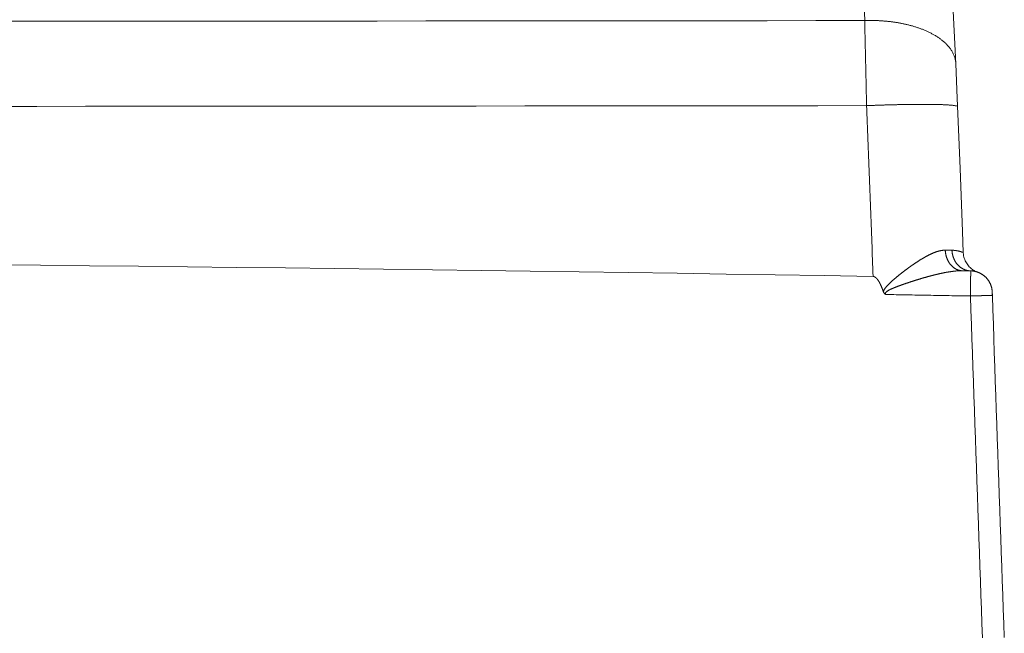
# Model space of a CAD drawing. Header units: inches. Extents: x 57112 to 98566, y -51777 to -16564.
# Tile 20 of 138: x 71705 to 71718, y -21185 to -21177. Entities that reach past the tile are written whole.
import ezdxf

# ---------------------------------------------------------------- set-up
doc = ezdxf.new("R2010")
doc.units = ezdxf.units.IN
doc.header["$MEASUREMENT"] = 0
doc.layers.get('0').update_dxf_attribs({"color": 251, "lineweight": 0})

# ---------------------------------------------------------------- blocks, each defined once
blk = doc.blocks.new('A$C6761DF6A')
for p, q in [((2441.964, 776.639), (2441.861, 779.032)), ((2444.408, 762.87), (2444.398, 763.122))]:
    blk.add_line(p, q)
for points in [[(2435.507, 782.044), (2435.46, 783.092)], [(2441.861, 779.032), (2441.14, 793.311), (2440.271, 807.259), (2439.244, 820.809), (2438.045, 833.963), (2436.661, 846.723), (2435.083, 859.092), (2433.308, 871.013)], [(2435.507, 782.044), (2432.108, 782.04), (2428.708, 782.036), (2425.308, 782.033), (2421.909, 782.03), (2418.509, 782.026), (2415.109, 782.023), (2411.71, 782.02), (2408.31, 782.017), (2404.91, 782.014), (2401.511, 782.011), (2398.111, 782.009), (2394.711, 782.006), (2391.312, 782.003), (2387.912, 782.001), (2384.512, 781.999), (2381.113, 781.996), (2377.713, 781.994), (2374.313, 781.992)], [(2441.861, 779.032), (2441.857, 779.088), (2441.852, 779.144), (2441.845, 779.2), (2441.836, 779.255), (2441.825, 779.31), (2441.813, 779.365), (2441.799, 779.419), (2441.783, 779.473), (2441.765, 779.526), (2441.746, 779.579), (2441.725, 779.631), (2441.703, 779.683), (2441.68, 779.734), (2441.655, 779.784), (2441.629, 779.834), (2441.601, 779.883), (2441.572, 779.931), (2441.542, 779.978), (2441.511, 780.025), (2441.479, 780.071), (2441.446, 780.116), (2441.411, 780.161), (2441.376, 780.204), (2441.34, 780.247), (2441.303, 780.289), (2441.265, 780.331), (2441.227, 780.372), (2441.188, 780.412), (2441.148, 780.451), (2441.107, 780.49), (2441.066, 780.528), (2441.024, 780.565), (2440.981, 780.602), (2440.938, 780.638), (2440.894, 780.673), (2440.85, 780.707), (2440.806, 780.741), (2440.761, 780.775), (2440.715, 780.807), (2440.669, 780.84), (2440.623, 780.871), (2440.576, 780.902), (2440.529, 780.933), (2440.481, 780.962), (2440.434, 780.992), (2440.385, 781.02), (2440.337, 781.048), (2440.288, 781.076), (2440.239, 781.103), (2440.19, 781.13), (2440.14, 781.156), (2440.09, 781.182), (2440.04, 781.207), (2439.99, 781.231), (2439.939, 781.256), (2439.888, 781.279), (2439.837, 781.302), (2439.786, 781.325), (2439.735, 781.348), (2439.683, 781.37), (2439.631, 781.391), (2439.579, 781.412), (2439.527, 781.433), (2439.475, 781.453), (2439.422, 781.473), (2439.37, 781.492), (2439.317, 781.511), (2439.264, 781.53), (2439.211, 781.548), (2439.158, 781.566), (2439.105, 781.583), (2439.051, 781.6), (2438.998, 781.617), (2438.944, 781.633), (2438.89, 781.649), (2438.836, 781.665), (2438.782, 781.68), (2438.728, 781.695), (2438.674, 781.709), (2438.62, 781.724), (2438.566, 781.738), (2438.511, 781.751), (2438.457, 781.764), (2438.402, 781.777), (2438.348, 781.79), (2438.293, 781.802), (2438.238, 781.814), (2438.183, 781.825), (2438.128, 781.837), (2438.073, 781.848), (2438.018, 781.858), (2437.963, 781.868), (2437.908, 781.879), (2437.853, 781.888), (2437.797, 781.898), (2437.742, 781.907), (2437.687, 781.916), (2437.631, 781.924), (2437.576, 781.932), (2437.52, 781.94), (2437.465, 781.948), (2437.409, 781.955), (2437.354, 781.962), (2437.298, 781.969), (2437.242, 781.976), (2437.187, 781.982), (2437.131, 781.988), (2437.075, 781.993), (2437.019, 781.999), (2436.963, 782.004), (2436.908, 782.009), (2436.852, 782.013), (2436.796, 782.018), (2436.74, 782.022), (2436.684, 782.025), (2436.628, 782.029), (2436.572, 782.032), (2436.516, 782.035), (2436.46, 782.038), (2436.404, 782.04), (2436.348, 782.042), (2436.292, 782.044), (2436.236, 782.046), (2436.18, 782.047), (2436.124, 782.048), (2436.068, 782.049), (2436.012, 782.05), (2435.956, 782.05), (2435.9, 782.05), (2435.844, 782.05), (2435.787, 782.05), (2435.731, 782.049), (2435.675, 782.048), (2435.619, 782.047), (2435.563, 782.045), (2435.507, 782.044)], [(2435.639, 776.113), (2435.637, 776.205), (2435.635, 776.298), (2435.633, 776.391), (2435.631, 776.483), (2435.629, 776.576), (2435.627, 776.669), (2435.625, 776.761), (2435.623, 776.854), (2435.621, 776.947), (2435.619, 777.039), (2435.617, 777.132), (2435.615, 777.225), (2435.613, 777.317), (2435.611, 777.41), (2435.609, 777.503), (2435.607, 777.595), (2435.605, 777.688), (2435.603, 777.781), (2435.601, 777.873), (2435.599, 777.966), (2435.597, 778.059), (2435.595, 778.151), (2435.593, 778.244), (2435.591, 778.337), (2435.589, 778.429), (2435.587, 778.522), (2435.585, 778.615), (2435.583, 778.707), (2435.581, 778.8), (2435.579, 778.893), (2435.577, 778.985), (2435.574, 779.078), (2435.572, 779.171), (2435.57, 779.264), (2435.568, 779.356), (2435.566, 779.449), (2435.564, 779.542), (2435.562, 779.634), (2435.56, 779.727), (2435.558, 779.82), (2435.556, 779.912), (2435.554, 780.005), (2435.552, 780.098), (2435.55, 780.19), (2435.548, 780.283), (2435.546, 780.376), (2435.543, 780.468), (2435.541, 780.561), (2435.539, 780.654), (2435.537, 780.746), (2435.535, 780.839), (2435.533, 780.932), (2435.531, 781.024), (2435.529, 781.117), (2435.527, 781.21), (2435.524, 781.302), (2435.522, 781.395), (2435.52, 781.488), (2435.518, 781.58), (2435.516, 781.673), (2435.514, 781.766), (2435.512, 781.858), (2435.509, 781.951), (2435.507, 782.044)], [(2442.381, 765.877), (2442.328, 767.334), (2442.162, 771.73), (2441.964, 776.639)], [(2435.639, 776.113), (2432.236, 776.109), (2428.833, 776.105), (2425.43, 776.102), (2422.027, 776.099), (2418.624, 776.095), (2415.221, 776.092), (2411.818, 776.089), (2408.415, 776.086), (2405.012, 776.083), (2401.609, 776.081), (2398.206, 776.078), (2394.803, 776.075), (2391.4, 776.073), (2387.997, 776.07), (2384.594, 776.068), (2381.191, 776.066), (2377.788, 776.064), (2374.385, 776.062)], [(2441.989, 776.041), (2441.955, 776.074), (2441.909, 776.091), (2441.865, 776.101), (2441.82, 776.109), (2441.774, 776.117), (2441.728, 776.124), (2441.68, 776.13), (2441.633, 776.136), (2441.587, 776.141), (2441.54, 776.145), (2441.494, 776.149), (2441.447, 776.153), (2441.401, 776.156), (2441.354, 776.159), (2441.307, 776.162), (2441.26, 776.165), (2441.213, 776.168), (2441.167, 776.171), (2441.12, 776.173), (2441.073, 776.175), (2441.026, 776.177), (2440.979, 776.179), (2440.932, 776.181), (2440.886, 776.183), (2440.839, 776.184), (2440.792, 776.186), (2440.745, 776.187), (2440.698, 776.189), (2440.651, 776.19), (2440.605, 776.191), (2440.558, 776.192), (2440.511, 776.193), (2440.464, 776.194), (2440.417, 776.195), (2440.37, 776.196), (2440.324, 776.197), (2440.277, 776.197), (2440.23, 776.198), (2440.183, 776.199), (2440.136, 776.199), (2440.089, 776.2), (2440.042, 776.2), (2439.995, 776.201), (2439.949, 776.201), (2439.902, 776.201), (2439.855, 776.202), (2439.808, 776.202), (2439.761, 776.202), (2439.714, 776.202), (2439.667, 776.202), (2439.621, 776.202), (2439.574, 776.202), (2439.527, 776.202), (2439.48, 776.202), (2439.433, 776.202), (2439.386, 776.202), (2439.339, 776.202), (2439.293, 776.202), (2439.246, 776.202), (2439.199, 776.201), (2439.152, 776.201), (2439.105, 776.201), (2439.058, 776.201), (2439.011, 776.2), (2438.965, 776.2), (2438.918, 776.199), (2438.871, 776.199), (2438.824, 776.198), (2438.777, 776.198), (2438.73, 776.197), (2438.683, 776.197), (2438.637, 776.196), (2438.59, 776.196), (2438.543, 776.195), (2438.496, 776.194), (2438.449, 776.194), (2438.402, 776.193), (2438.355, 776.192), (2438.308, 776.191), (2438.262, 776.191), (2438.215, 776.19), (2438.168, 776.189), (2438.121, 776.188), (2438.074, 776.187), (2438.027, 776.186), (2437.981, 776.185), (2437.934, 776.184), (2437.887, 776.183), (2437.84, 776.182), (2437.793, 776.181), (2437.746, 776.18), (2437.699, 776.179), (2437.653, 776.178), (2437.606, 776.177), (2437.559, 776.176), (2437.512, 776.175), (2437.465, 776.173), (2437.418, 776.172), (2437.371, 776.171), (2437.325, 776.17), (2437.278, 776.169), (2437.231, 776.167), (2437.184, 776.166), (2437.137, 776.165), (2437.09, 776.163), (2437.044, 776.162), (2436.997, 776.161), (2436.95, 776.159), (2436.903, 776.158), (2436.856, 776.156), (2436.809, 776.155), (2436.763, 776.153), (2436.716, 776.152), (2436.669, 776.15), (2436.622, 776.149), (2436.575, 776.147), (2436.528, 776.146), (2436.481, 776.144), (2436.435, 776.143), (2436.388, 776.141), (2436.341, 776.139), (2436.294, 776.138), (2436.247, 776.136), (2436.2, 776.134), (2436.154, 776.133), (2436.107, 776.131), (2436.06, 776.129), (2436.013, 776.127), (2435.966, 776.126), (2435.919, 776.124), (2435.873, 776.122), (2435.826, 776.12), (2435.779, 776.118), (2435.732, 776.116), (2435.685, 776.114), (2435.639, 776.113)], [(2435.639, 776.113), (2435.651, 775.815), (2435.663, 775.517), (2435.675, 775.22), (2435.687, 774.922), (2435.699, 774.624), (2435.711, 774.326), (2435.723, 774.029), (2435.735, 773.731), (2435.747, 773.433), (2435.759, 773.136), (2435.771, 772.838), (2435.782, 772.54), (2435.794, 772.242), (2435.806, 771.945), (2435.817, 771.647), (2435.829, 771.349), (2435.84, 771.052), (2435.852, 770.754), (2435.863, 770.456), (2435.875, 770.158), (2435.886, 769.861), (2435.897, 769.563), (2435.909, 769.265), (2435.92, 768.968), (2435.931, 768.67), (2435.942, 768.372), (2435.953, 768.074), (2435.964, 767.777), (2435.975, 767.479), (2435.986, 767.181), (2435.997, 766.883), (2436.008, 766.586), (2436.018, 766.288), (2436.029, 765.99), (2436.04, 765.692), (2436.051, 765.395), (2436.061, 765.097), (2436.072, 764.799), (2436.082, 764.501), (2436.093, 764.204)], [(2436.811, 763.145), (2436.817, 763.166), (2436.825, 763.187), (2436.833, 763.208), (2436.842, 763.228), (2436.852, 763.248), (2436.862, 763.268), (2436.873, 763.287), (2436.884, 763.306), (2436.895, 763.325), (2436.907, 763.344), (2436.92, 763.362), (2436.933, 763.38), (2436.946, 763.398), (2436.959, 763.416), (2436.972, 763.433), (2436.986, 763.451), (2437, 763.468), (2437.014, 763.485), (2437.029, 763.502), (2437.043, 763.519), (2437.058, 763.535), (2437.073, 763.552), (2437.088, 763.568), (2437.103, 763.584), (2437.118, 763.6), (2437.133, 763.616), (2437.149, 763.632), (2437.164, 763.648), (2437.18, 763.664), (2437.195, 763.68), (2437.211, 763.695), (2437.227, 763.711), (2437.243, 763.726), (2437.259, 763.742), (2437.275, 763.757), (2437.291, 763.772), (2437.307, 763.787), (2437.323, 763.803), (2437.339, 763.818), (2437.356, 763.833), (2437.372, 763.848), (2437.388, 763.863), (2437.405, 763.878), (2437.421, 763.892), (2437.438, 763.907), (2437.454, 763.922), (2437.471, 763.937), (2437.488, 763.951), (2437.504, 763.966), (2437.521, 763.981), (2437.538, 763.995), (2437.554, 764.01), (2437.571, 764.024), (2437.588, 764.039), (2437.605, 764.053), (2437.622, 764.067), (2437.639, 764.082), (2437.655, 764.096), (2437.672, 764.11), (2437.689, 764.125), (2437.706, 764.139), (2437.723, 764.153), (2437.74, 764.167), (2437.758, 764.181), (2437.775, 764.195), (2437.792, 764.21), (2437.809, 764.224), (2437.826, 764.238), (2437.843, 764.252), (2437.86, 764.266), (2437.878, 764.28), (2437.895, 764.293), (2437.912, 764.307), (2437.929, 764.321), (2437.947, 764.335), (2437.964, 764.349), (2437.981, 764.363), (2437.999, 764.377), (2438.016, 764.39), (2438.033, 764.404), (2438.051, 764.418), (2438.068, 764.432), (2438.086, 764.445), (2438.103, 764.459), (2438.121, 764.472), (2438.138, 764.486), (2438.156, 764.5), (2438.173, 764.513), (2438.191, 764.527), (2438.208, 764.54), (2438.226, 764.554), (2438.244, 764.567), (2438.261, 764.581), (2438.279, 764.594), (2438.296, 764.608), (2438.314, 764.621), (2438.332, 764.634), (2438.349, 764.648), (2438.367, 764.661), (2438.385, 764.674), (2438.403, 764.687), (2438.42, 764.701), (2438.438, 764.714), (2438.456, 764.727), (2438.474, 764.74), (2438.492, 764.753), (2438.51, 764.767), (2438.527, 764.78), (2438.545, 764.793), (2438.563, 764.806), (2438.581, 764.819), (2438.599, 764.832), (2438.617, 764.845), (2438.635, 764.858), (2438.653, 764.871), (2438.671, 764.884), (2438.689, 764.897), (2438.707, 764.909), (2438.725, 764.922), (2438.743, 764.935), (2438.761, 764.948), (2438.78, 764.961), (2438.798, 764.973), (2438.816, 764.986), (2438.834, 764.999), (2438.852, 765.011), (2438.87, 765.024), (2438.889, 765.037), (2438.907, 765.049), (2438.925, 765.062), (2438.944, 765.074), (2438.962, 765.087), (2438.98, 765.099), (2438.999, 765.112), (2439.017, 765.124), (2439.035, 765.136), (2439.054, 765.149), (2439.072, 765.161), (2439.091, 765.173), (2439.109, 765.185), (2439.128, 765.198), (2439.146, 765.21), (2439.165, 765.222), (2439.183, 765.234), (2439.202, 765.246), (2439.221, 765.258), (2439.239, 765.27), (2439.258, 765.282), (2439.277, 765.294), (2439.295, 765.306), (2439.314, 765.318), (2439.333, 765.33), (2439.352, 765.341), (2439.37, 765.353), (2439.389, 765.365), (2439.408, 765.376), (2439.427, 765.388), (2439.446, 765.399), (2439.465, 765.411), (2439.484, 765.422), (2439.503, 765.434), (2439.522, 765.445), (2439.541, 765.457), (2439.56, 765.468), (2439.579, 765.479), (2439.598, 765.49), (2439.617, 765.501), (2439.637, 765.513), (2439.656, 765.524), (2439.675, 765.535), (2439.694, 765.545), (2439.714, 765.556), (2439.733, 765.567), (2439.752, 765.578), (2439.772, 765.589), (2439.791, 765.599), (2439.811, 765.61), (2439.83, 765.62), (2439.85, 765.631), (2439.869, 765.641), (2439.889, 765.651), (2439.909, 765.662), (2439.928, 765.672), (2439.948, 765.682), (2439.968, 765.692), (2439.988, 765.702), (2440.008, 765.712), (2440.027, 765.722), (2440.047, 765.731), (2440.067, 765.741), (2440.087, 765.751), (2440.107, 765.76), (2440.127, 765.769), (2440.148, 765.779), (2440.168, 765.788), (2440.188, 765.797), (2440.208, 765.806), (2440.229, 765.815), (2440.249, 765.824), (2440.269, 765.832), (2440.29, 765.841), (2440.31, 765.849), (2440.331, 765.858), (2440.351, 765.866), (2440.372, 765.874), (2440.393, 765.882), (2440.413, 765.89), (2440.434, 765.898), (2440.455, 765.905), (2440.476, 765.913), (2440.497, 765.92), (2440.518, 765.927), (2440.539, 765.934), (2440.56, 765.941), (2440.581, 765.947), (2440.602, 765.954), (2440.624, 765.96), (2440.645, 765.966), (2440.666, 765.972), (2440.688, 765.978), (2440.709, 765.983), (2440.731, 765.989), (2440.752, 765.994), (2440.774, 765.999), (2440.796, 766.003), (2440.818, 766.008), (2440.839, 766.012), (2440.861, 766.016), (2440.883, 766.019), (2440.905, 766.022), (2440.927, 766.026), (2440.949, 766.028), (2440.971, 766.031), (2440.993, 766.033), (2441.015, 766.034), (2441.038, 766.036), (2441.06, 766.037), (2441.082, 766.038), (2441.104, 766.038), (2441.126, 766.038)], [(2441.126, 766.038), (2441.138, 766.038), (2441.149, 766.037), (2441.161, 766.037), (2441.173, 766.037), (2441.184, 766.037), (2441.196, 766.037), (2441.207, 766.037), (2441.219, 766.036), (2441.231, 766.036), (2441.242, 766.036), (2441.254, 766.036), (2441.265, 766.036), (2441.277, 766.036), (2441.289, 766.036), (2441.3, 766.035), (2441.312, 766.035), (2441.324, 766.035), (2441.335, 766.035), (2441.347, 766.035), (2441.358, 766.035), (2441.37, 766.034), (2441.382, 766.034), (2441.393, 766.034), (2441.405, 766.034), (2441.416, 766.034), (2441.428, 766.034), (2441.44, 766.034), (2441.451, 766.034), (2441.463, 766.033), (2441.474, 766.033), (2441.486, 766.033), (2441.498, 766.033), (2441.509, 766.033), (2441.521, 766.033), (2441.532, 766.033), (2441.544, 766.033), (2441.556, 766.032), (2441.567, 766.032), (2441.579, 766.032), (2441.59, 766.032)], [(2442.323, 764.603), (2442.302, 764.604), (2442.28, 764.605), (2442.259, 764.606), (2442.238, 764.608), (2442.216, 764.611), (2442.195, 764.614), (2442.174, 764.617), (2442.153, 764.621), (2442.132, 764.625), (2442.111, 764.63), (2442.09, 764.635), (2442.07, 764.641), (2442.049, 764.647), (2442.029, 764.653), (2442.008, 764.66), (2441.988, 764.668), (2441.968, 764.675), (2441.949, 764.683), (2441.929, 764.692), (2441.909, 764.701), (2441.89, 764.71), (2441.871, 764.72), (2441.852, 764.73), (2441.833, 764.74), (2441.815, 764.751), (2441.797, 764.762), (2441.779, 764.774), (2441.761, 764.785), (2441.743, 764.797), (2441.726, 764.81), (2441.708, 764.823), (2441.692, 764.836), (2441.675, 764.849), (2441.658, 764.863), (2441.642, 764.877), (2441.626, 764.891), (2441.61, 764.905), (2441.595, 764.92), (2441.579, 764.935), (2441.564, 764.95), (2441.55, 764.966), (2441.535, 764.981), (2441.521, 764.997), (2441.507, 765.014), (2441.493, 765.03), (2441.479, 765.047), (2441.466, 765.063), (2441.453, 765.08), (2441.44, 765.097), (2441.428, 765.115), (2441.416, 765.132), (2441.404, 765.15), (2441.392, 765.168), (2441.381, 765.186), (2441.369, 765.204), (2441.358, 765.223), (2441.348, 765.241), (2441.337, 765.26), (2441.327, 765.279), (2441.317, 765.298), (2441.307, 765.317), (2441.298, 765.336), (2441.289, 765.355), (2441.28, 765.375), (2441.271, 765.394), (2441.263, 765.414), (2441.255, 765.434), (2441.247, 765.454), (2441.239, 765.474), (2441.232, 765.494), (2441.225, 765.514), (2441.218, 765.534), (2441.211, 765.555), (2441.205, 765.575), (2441.199, 765.595), (2441.193, 765.616), (2441.187, 765.637), (2441.182, 765.657), (2441.176, 765.678), (2441.172, 765.699), (2441.167, 765.72), (2441.162, 765.741), (2441.158, 765.762), (2441.154, 765.783), (2441.151, 765.804), (2441.147, 765.825), (2441.144, 765.846), (2441.141, 765.867), (2441.138, 765.889), (2441.136, 765.91), (2441.134, 765.931), (2441.132, 765.952), (2441.13, 765.974), (2441.128, 765.995), (2441.127, 766.016), (2441.126, 766.038)], [(2441.59, 766.032), (2441.603, 766.032), (2441.616, 766.032), (2441.628, 766.031), (2441.641, 766.031), (2441.654, 766.031), (2441.666, 766.03), (2441.679, 766.029), (2441.692, 766.029), (2441.704, 766.028), (2441.717, 766.027), (2441.729, 766.026), (2441.742, 766.025), (2441.755, 766.024), (2441.767, 766.023), (2441.78, 766.022), (2441.793, 766.02), (2441.805, 766.019), (2441.818, 766.017), (2441.83, 766.016), (2441.843, 766.014), (2441.856, 766.012), (2441.868, 766.011), (2441.881, 766.009), (2441.893, 766.007), (2441.906, 766.005), (2441.919, 766.002), (2441.931, 766), (2441.944, 765.998), (2441.956, 765.996), (2441.968, 765.993), (2441.981, 765.991), (2441.993, 765.988), (2442.005, 765.986), (2442.018, 765.983), (2442.03, 765.981), (2442.042, 765.978), (2442.054, 765.975), (2442.066, 765.973), (2442.078, 765.97), (2442.09, 765.967), (2442.102, 765.964), (2442.114, 765.961), (2442.126, 765.957), (2442.139, 765.954), (2442.151, 765.95), (2442.163, 765.947), (2442.176, 765.943), (2442.189, 765.939), (2442.202, 765.934), (2442.215, 765.93), (2442.228, 765.926), (2442.24, 765.921), (2442.253, 765.917), (2442.265, 765.913), (2442.276, 765.909), (2442.287, 765.906), (2442.298, 765.903), (2442.307, 765.901), (2442.317, 765.898), (2442.327, 765.895), (2442.339, 765.891), (2442.354, 765.885), (2442.372, 765.877), (2442.382, 765.877)], [(2442.898, 764.593), (2442.875, 764.593), (2442.853, 764.594), (2442.831, 764.596), (2442.809, 764.598), (2442.786, 764.6), (2442.764, 764.603), (2442.742, 764.606), (2442.72, 764.609), (2442.698, 764.613), (2442.676, 764.618), (2442.655, 764.623), (2442.633, 764.628), (2442.611, 764.634), (2442.59, 764.64), (2442.569, 764.646), (2442.547, 764.653), (2442.526, 764.66), (2442.505, 764.668), (2442.484, 764.676), (2442.464, 764.684), (2442.443, 764.693), (2442.423, 764.702), (2442.403, 764.711), (2442.383, 764.721), (2442.363, 764.731), (2442.343, 764.742), (2442.324, 764.753), (2442.304, 764.764), (2442.285, 764.775), (2442.267, 764.787), (2442.248, 764.799), (2442.229, 764.812), (2442.211, 764.825), (2442.193, 764.838), (2442.175, 764.851), (2442.158, 764.865), (2442.14, 764.879), (2442.123, 764.893), (2442.107, 764.908), (2442.09, 764.923), (2442.074, 764.938), (2442.057, 764.953), (2442.042, 764.969), (2442.026, 764.985), (2442.011, 765.001), (2441.995, 765.017), (2441.981, 765.034), (2441.966, 765.051), (2441.952, 765.068), (2441.938, 765.085), (2441.924, 765.103), (2441.91, 765.12), (2441.897, 765.138), (2441.884, 765.156), (2441.871, 765.175), (2441.859, 765.193), (2441.846, 765.212), (2441.835, 765.231), (2441.823, 765.25), (2441.812, 765.269), (2441.8, 765.288), (2441.79, 765.308), (2441.779, 765.327), (2441.769, 765.347), (2441.759, 765.367), (2441.749, 765.387), (2441.74, 765.407), (2441.731, 765.428), (2441.722, 765.448), (2441.713, 765.469), (2441.705, 765.489), (2441.697, 765.51), (2441.689, 765.531), (2441.682, 765.552), (2441.675, 765.573), (2441.668, 765.594), (2441.661, 765.616), (2441.655, 765.637), (2441.649, 765.659), (2441.643, 765.68), (2441.638, 765.702), (2441.633, 765.723), (2441.628, 765.745), (2441.623, 765.767), (2441.619, 765.789), (2441.615, 765.811), (2441.611, 765.833), (2441.608, 765.855), (2441.605, 765.877), (2441.602, 765.899), (2441.599, 765.921), (2441.597, 765.943), (2441.595, 765.965), (2441.593, 765.988), (2441.592, 766.01), (2441.59, 766.032)], [(2443.298, 764.533), (2443.273, 764.544), (2443.237, 764.561), (2443.19, 764.585), (2443.137, 764.614), (2443.082, 764.648), (2443.024, 764.687), (2442.966, 764.73), (2442.908, 764.778), (2442.851, 764.829), (2442.796, 764.885), (2442.743, 764.944), (2442.692, 765.008), (2442.644, 765.075), (2442.598, 765.146), (2442.556, 765.222), (2442.517, 765.301), (2442.482, 765.384), (2442.452, 765.47), (2442.426, 765.56), (2442.406, 765.654), (2442.391, 765.751), (2442.383, 765.85), (2442.381, 765.877)], [(2374.638, 765.015), (2378.052, 764.983), (2381.466, 764.948), (2384.881, 764.913), (2388.295, 764.876), (2391.709, 764.837), (2395.123, 764.797), (2398.538, 764.756), (2401.952, 764.713), (2405.366, 764.668), (2408.78, 764.623), (2412.194, 764.575), (2415.609, 764.527), (2419.023, 764.476), (2422.437, 764.425), (2425.851, 764.372), (2429.265, 764.317), (2432.679, 764.261), (2436.093, 764.204)], [(2436.811, 763.145), (2436.807, 763.155), (2436.803, 763.166), (2436.799, 763.176), (2436.796, 763.187), (2436.792, 763.197), (2436.788, 763.208), (2436.784, 763.218), (2436.78, 763.228), (2436.776, 763.239), (2436.773, 763.249), (2436.769, 763.26), (2436.765, 763.27), (2436.761, 763.28), (2436.757, 763.291), (2436.753, 763.301), (2436.749, 763.311), (2436.745, 763.322), (2436.741, 763.332), (2436.737, 763.342), (2436.733, 763.353), (2436.729, 763.363), (2436.725, 763.373), (2436.72, 763.384), (2436.716, 763.394), (2436.712, 763.404), (2436.708, 763.414), (2436.704, 763.425), (2436.7, 763.435), (2436.695, 763.445), (2436.691, 763.455), (2436.687, 763.466), (2436.682, 763.476), (2436.678, 763.486), (2436.674, 763.496), (2436.669, 763.506), (2436.665, 763.517), (2436.66, 763.527), (2436.656, 763.537), (2436.652, 763.547), (2436.647, 763.557), (2436.642, 763.567), (2436.638, 763.577), (2436.633, 763.588), (2436.629, 763.598), (2436.624, 763.608), (2436.619, 763.618), (2436.615, 763.628), (2436.61, 763.638), (2436.605, 763.648), (2436.6, 763.658), (2436.595, 763.668), (2436.59, 763.678), (2436.585, 763.688), (2436.581, 763.698), (2436.576, 763.707), (2436.57, 763.717), (2436.565, 763.727), (2436.56, 763.737), (2436.555, 763.747), (2436.55, 763.757), (2436.545, 763.766), (2436.539, 763.776), (2436.534, 763.786), (2436.529, 763.796), (2436.523, 763.805), (2436.518, 763.815), (2436.512, 763.825), (2436.507, 763.834), (2436.501, 763.844), (2436.496, 763.853), (2436.49, 763.863), (2436.484, 763.872), (2436.478, 763.882), (2436.472, 763.891), (2436.466, 763.9), (2436.46, 763.91), (2436.454, 763.919), (2436.448, 763.928), (2436.442, 763.938), (2436.436, 763.947), (2436.429, 763.956), (2436.423, 763.965), (2436.416, 763.974), (2436.41, 763.983), (2436.403, 763.992), (2436.397, 764), (2436.39, 764.009), (2436.383, 764.018), (2436.376, 764.026), (2436.369, 764.035), (2436.361, 764.043), (2436.354, 764.052), (2436.347, 764.06), (2436.339, 764.068), (2436.331, 764.076), (2436.324, 764.084), (2436.316, 764.092), (2436.308, 764.099), (2436.3, 764.107), (2436.291, 764.114), (2436.283, 764.122), (2436.274, 764.129), (2436.265, 764.135), (2436.257, 764.142), (2436.248, 764.148), (2436.238, 764.155), (2436.229, 764.161), (2436.219, 764.166), (2436.21, 764.171), (2436.2, 764.177), (2436.19, 764.181), (2436.179, 764.185), (2436.169, 764.189), (2436.158, 764.193), (2436.148, 764.196), (2436.137, 764.198), (2436.126, 764.201), (2436.115, 764.202), (2436.104, 764.203), (2436.093, 764.204)], [(2436.974, 762.947), (2436.964, 762.965), (2436.955, 762.983), (2436.951, 763.004), (2436.95, 763.024), (2436.953, 763.044), (2436.961, 763.064), (2436.971, 763.082), (2436.983, 763.099), (2436.996, 763.114), (2437.011, 763.129), (2437.026, 763.142), (2437.042, 763.155), (2437.058, 763.168), (2437.075, 763.18), (2437.092, 763.191), (2437.11, 763.202), (2437.127, 763.213), (2437.145, 763.223), (2437.163, 763.233), (2437.181, 763.243), (2437.199, 763.253), (2437.217, 763.263), (2437.236, 763.272), (2437.254, 763.281), (2437.272, 763.29), (2437.291, 763.299), (2437.31, 763.308), (2437.328, 763.317), (2437.347, 763.325), (2437.366, 763.334), (2437.384, 763.342), (2437.403, 763.35), (2437.422, 763.359), (2437.441, 763.367), (2437.46, 763.375), (2437.479, 763.383), (2437.498, 763.391), (2437.517, 763.399), (2437.536, 763.407), (2437.555, 763.414), (2437.574, 763.422), (2437.593, 763.43), (2437.612, 763.438), (2437.631, 763.445), (2437.65, 763.453), (2437.669, 763.46), (2437.689, 763.468), (2437.708, 763.475), (2437.727, 763.483), (2437.746, 763.49), (2437.765, 763.497), (2437.785, 763.505), (2437.804, 763.512), (2437.823, 763.519), (2437.842, 763.526), (2437.862, 763.534), (2437.881, 763.541), (2437.9, 763.548), (2437.919, 763.555), (2437.939, 763.562), (2437.958, 763.569), (2437.977, 763.576), (2437.997, 763.583), (2438.016, 763.59), (2438.035, 763.597), (2438.055, 763.604), (2438.074, 763.611), (2438.093, 763.618), (2438.113, 763.625), (2438.132, 763.632), (2438.152, 763.639), (2438.171, 763.646), (2438.19, 763.652), (2438.21, 763.659), (2438.229, 763.666), (2438.249, 763.673), (2438.268, 763.68), (2438.287, 763.686), (2438.307, 763.693), (2438.326, 763.7), (2438.346, 763.706), (2438.365, 763.713), (2438.385, 763.72), (2438.404, 763.726), (2438.424, 763.733), (2438.443, 763.74), (2438.463, 763.746), (2438.482, 763.753), (2438.502, 763.759), (2438.521, 763.766), (2438.541, 763.772), (2438.56, 763.779), (2438.58, 763.785), (2438.599, 763.792), (2438.619, 763.798), (2438.638, 763.805), (2438.658, 763.811), (2438.677, 763.818), (2438.697, 763.824), (2438.716, 763.831), (2438.736, 763.837), (2438.755, 763.843), (2438.775, 763.85), (2438.795, 763.856), (2438.814, 763.862), (2438.834, 763.869), (2438.853, 763.875), (2438.873, 763.881), (2438.893, 763.888), (2438.912, 763.894), (2438.932, 763.9), (2438.951, 763.906), (2438.971, 763.912), (2438.991, 763.919), (2439.01, 763.925), (2439.03, 763.931), (2439.049, 763.937), (2439.069, 763.943), (2439.089, 763.949), (2439.108, 763.956), (2439.128, 763.962), (2439.148, 763.968), (2439.167, 763.974), (2439.187, 763.98), (2439.207, 763.986), (2439.226, 763.992), (2439.246, 763.998), (2439.266, 764.004), (2439.285, 764.01), (2439.305, 764.016), (2439.325, 764.022), (2439.344, 764.028), (2439.364, 764.034), (2439.384, 764.04), (2439.403, 764.046), (2439.423, 764.052), (2439.443, 764.057), (2439.463, 764.063), (2439.482, 764.069), (2439.502, 764.075), (2439.522, 764.081), (2439.541, 764.087), (2439.561, 764.092), (2439.581, 764.098), (2439.601, 764.104), (2439.62, 764.11), (2439.64, 764.115), (2439.66, 764.121), (2439.68, 764.127), (2439.7, 764.132), (2439.719, 764.138), (2439.739, 764.143), (2439.759, 764.149), (2439.779, 764.155), (2439.798, 764.16), (2439.818, 764.166), (2439.838, 764.171), (2439.858, 764.177), (2439.878, 764.182), (2439.898, 764.188), (2439.917, 764.193), (2439.937, 764.199), (2439.957, 764.204), (2439.977, 764.21), (2439.997, 764.215), (2440.017, 764.22), (2440.036, 764.226), (2440.056, 764.231), (2440.076, 764.236), (2440.096, 764.242), (2440.116, 764.247), (2440.136, 764.252), (2440.156, 764.257), (2440.176, 764.263), (2440.196, 764.268), (2440.215, 764.273), (2440.235, 764.278), (2440.255, 764.283), (2440.275, 764.288), (2440.295, 764.293), (2440.315, 764.298), (2440.335, 764.303), (2440.355, 764.308), (2440.375, 764.313), (2440.395, 764.318), (2440.415, 764.323), (2440.435, 764.328), (2440.455, 764.333), (2440.475, 764.338), (2440.495, 764.343), (2440.515, 764.347), (2440.535, 764.352), (2440.555, 764.357), (2440.575, 764.362), (2440.595, 764.366), (2440.615, 764.371), (2440.635, 764.376), (2440.655, 764.38), (2440.675, 764.385), (2440.695, 764.389), (2440.715, 764.394), (2440.735, 764.398), (2440.755, 764.403), (2440.775, 764.407), (2440.796, 764.412), (2440.816, 764.416), (2440.836, 764.42), (2440.856, 764.425), (2440.876, 764.429), (2440.896, 764.433), (2440.916, 764.438), (2440.936, 764.442), (2440.957, 764.446), (2440.977, 764.45), (2440.997, 764.454), (2441.017, 764.458), (2441.037, 764.462), (2441.057, 764.466), (2441.078, 764.47), (2441.098, 764.474), (2441.118, 764.478), (2441.138, 764.481), (2441.158, 764.485), (2441.179, 764.489), (2441.199, 764.493), (2441.219, 764.496), (2441.239, 764.5), (2441.26, 764.503), (2441.28, 764.507), (2441.3, 764.51), (2441.32, 764.514), (2441.341, 764.517), (2441.361, 764.521), (2441.381, 764.524), (2441.402, 764.527), (2441.422, 764.53), (2441.442, 764.533), (2441.463, 764.536), (2441.483, 764.539), (2441.503, 764.542), (2441.524, 764.545), (2441.544, 764.548), (2441.565, 764.551), (2441.585, 764.554), (2441.605, 764.557), (2441.626, 764.559), (2441.646, 764.562), (2441.667, 764.564), (2441.687, 764.567), (2441.707, 764.569), (2441.728, 764.571), (2441.748, 764.574), (2441.769, 764.576), (2441.789, 764.578), (2441.81, 764.58), (2441.83, 764.582), (2441.851, 764.584), (2441.871, 764.586), (2441.892, 764.587), (2441.912, 764.589), (2441.933, 764.591), (2441.953, 764.592), (2441.974, 764.594), (2441.994, 764.595), (2442.015, 764.596), (2442.035, 764.597), (2442.056, 764.599), (2442.076, 764.599), (2442.097, 764.6), (2442.117, 764.601), (2442.138, 764.602), (2442.159, 764.602), (2442.179, 764.603), (2442.2, 764.603), (2442.22, 764.604), (2442.241, 764.604), (2442.261, 764.604), (2442.282, 764.604), (2442.303, 764.604), (2442.323, 764.603)], [(2442.323, 764.603), (2442.338, 764.603), (2442.352, 764.603), (2442.366, 764.602), (2442.381, 764.602), (2442.395, 764.602), (2442.41, 764.602), (2442.424, 764.601), (2442.438, 764.601), (2442.453, 764.601), (2442.467, 764.601), (2442.482, 764.6), (2442.496, 764.6), (2442.51, 764.6), (2442.525, 764.6), (2442.539, 764.599), (2442.553, 764.599), (2442.568, 764.599), (2442.582, 764.598), (2442.597, 764.598), (2442.611, 764.598), (2442.625, 764.598), (2442.64, 764.597), (2442.654, 764.597), (2442.669, 764.597), (2442.683, 764.597), (2442.697, 764.596), (2442.712, 764.596), (2442.726, 764.596), (2442.741, 764.596), (2442.755, 764.595), (2442.769, 764.595), (2442.784, 764.595), (2442.798, 764.594), (2442.813, 764.594), (2442.827, 764.594), (2442.841, 764.594), (2442.856, 764.593), (2442.87, 764.593), (2442.885, 764.593), (2442.899, 764.593)], [(2442.882, 762.843), (2442.882, 762.859), (2442.882, 762.875), (2442.883, 762.89), (2442.883, 762.906), (2442.883, 762.921), (2442.883, 762.937), (2442.883, 762.953), (2442.883, 762.968), (2442.884, 762.984), (2442.884, 763), (2442.884, 763.015), (2442.884, 763.031), (2442.884, 763.046), (2442.884, 763.062), (2442.885, 763.078), (2442.885, 763.093), (2442.885, 763.109), (2442.885, 763.124), (2442.885, 763.14), (2442.885, 763.156), (2442.885, 763.171), (2442.886, 763.187), (2442.886, 763.203), (2442.886, 763.218), (2442.886, 763.234), (2442.886, 763.249), (2442.886, 763.265), (2442.887, 763.281), (2442.887, 763.296), (2442.887, 763.312), (2442.887, 763.328), (2442.887, 763.343), (2442.887, 763.359), (2442.888, 763.374), (2442.888, 763.39), (2442.888, 763.406), (2442.888, 763.421), (2442.888, 763.437), (2442.888, 763.453), (2442.889, 763.468), (2442.889, 763.484), (2442.889, 763.499), (2442.889, 763.515), (2442.889, 763.531), (2442.889, 763.546), (2442.89, 763.562), (2442.89, 763.578), (2442.89, 763.593), (2442.89, 763.609), (2442.89, 763.624), (2442.89, 763.64), (2442.891, 763.656), (2442.891, 763.671), (2442.891, 763.687), (2442.891, 763.703), (2442.891, 763.718), (2442.891, 763.734), (2442.891, 763.749), (2442.892, 763.765), (2442.892, 763.781), (2442.892, 763.796), (2442.892, 763.812), (2442.892, 763.827), (2442.892, 763.843), (2442.893, 763.859), (2442.893, 763.874), (2442.893, 763.89), (2442.893, 763.906), (2442.893, 763.921), (2442.893, 763.937), (2442.894, 763.952), (2442.894, 763.968), (2442.894, 763.984), (2442.894, 763.999), (2442.894, 764.015), (2442.894, 764.031), (2442.895, 764.046), (2442.895, 764.062), (2442.895, 764.077), (2442.895, 764.093), (2442.895, 764.109), (2442.895, 764.124), (2442.896, 764.14), (2442.896, 764.156), (2442.896, 764.171), (2442.896, 764.187), (2442.896, 764.202), (2442.896, 764.218), (2442.897, 764.234), (2442.897, 764.249), (2442.897, 764.265), (2442.897, 764.281), (2442.897, 764.296), (2442.897, 764.312), (2442.898, 764.327), (2442.898, 764.343), (2442.898, 764.359), (2442.898, 764.374), (2442.898, 764.39), (2442.898, 764.405), (2442.898, 764.421), (2442.899, 764.437), (2442.899, 764.452), (2442.899, 764.468), (2442.899, 764.484), (2442.899, 764.499), (2442.899, 764.515), (2442.9, 764.53), (2442.9, 764.546), (2442.9, 764.562), (2442.9, 764.577), (2442.9, 764.593)], [(2442.9, 764.593), (2442.924, 764.592), (2442.949, 764.591), (2442.973, 764.59), (2442.997, 764.588), (2443.021, 764.586), (2443.045, 764.583), (2443.069, 764.581), (2443.093, 764.577), (2443.116, 764.574), (2443.14, 764.57), (2443.164, 764.565), (2443.188, 764.56), (2443.211, 764.555), (2443.235, 764.55), (2443.258, 764.544), (2443.281, 764.538), (2443.305, 764.531), (2443.328, 764.524), (2443.351, 764.516), (2443.374, 764.509), (2443.396, 764.501), (2443.419, 764.492), (2443.441, 764.483), (2443.464, 764.474), (2443.486, 764.465), (2443.508, 764.455), (2443.53, 764.445), (2443.552, 764.434), (2443.573, 764.423), (2443.594, 764.412), (2443.616, 764.4), (2443.637, 764.388), (2443.657, 764.376), (2443.678, 764.364), (2443.698, 764.351), (2443.719, 764.338), (2443.739, 764.324), (2443.758, 764.31), (2443.778, 764.296), (2443.797, 764.282), (2443.816, 764.267), (2443.835, 764.252), (2443.854, 764.236), (2443.872, 764.221), (2443.89, 764.205), (2443.908, 764.189), (2443.926, 764.172), (2443.943, 764.155), (2443.96, 764.138), (2443.977, 764.121), (2443.993, 764.103), (2444.01, 764.085), (2444.026, 764.067), (2444.041, 764.049), (2444.057, 764.03), (2444.072, 764.012), (2444.087, 763.992), (2444.101, 763.973), (2444.115, 763.954), (2444.129, 763.934), (2444.143, 763.914), (2444.156, 763.894), (2444.169, 763.873), (2444.181, 763.853), (2444.194, 763.832), (2444.206, 763.811), (2444.217, 763.79), (2444.229, 763.768), (2444.239, 763.747), (2444.25, 763.725), (2444.26, 763.703), (2444.27, 763.681), (2444.28, 763.659), (2444.289, 763.637), (2444.298, 763.614), (2444.306, 763.592), (2444.314, 763.569), (2444.322, 763.546), (2444.33, 763.523), (2444.337, 763.5), (2444.343, 763.477), (2444.35, 763.454), (2444.355, 763.43), (2444.361, 763.407), (2444.366, 763.383), (2444.371, 763.36), (2444.375, 763.336), (2444.38, 763.312), (2444.383, 763.288), (2444.387, 763.264), (2444.389, 763.24), (2444.392, 763.216), (2444.394, 763.192), (2444.396, 763.168), (2444.397, 763.144), (2444.398, 763.12)], [(2436.974, 762.947), (2436.969, 762.95), (2436.965, 762.953), (2436.96, 762.955), (2436.956, 762.958), (2436.951, 762.962), (2436.947, 762.965), (2436.942, 762.968), (2436.938, 762.971), (2436.933, 762.974), (2436.929, 762.978), (2436.925, 762.981), (2436.92, 762.984), (2436.916, 762.988), (2436.912, 762.992), (2436.908, 762.995), (2436.904, 762.999), (2436.9, 763.003), (2436.896, 763.007), (2436.892, 763.011), (2436.889, 763.014), (2436.885, 763.018), (2436.881, 763.023), (2436.878, 763.027), (2436.874, 763.031), (2436.871, 763.035), (2436.867, 763.039), (2436.864, 763.044), (2436.861, 763.048), (2436.858, 763.053), (2436.855, 763.057), (2436.852, 763.062), (2436.849, 763.066), (2436.846, 763.071), (2436.843, 763.076), (2436.84, 763.08), (2436.837, 763.085), (2436.835, 763.09), (2436.832, 763.095), (2436.83, 763.1), (2436.827, 763.105), (2436.825, 763.11), (2436.823, 763.115), (2436.821, 763.12), (2436.819, 763.125), (2436.816, 763.13), (2436.814, 763.135), (2436.813, 763.14), (2436.811, 763.145)], [(2442.882, 762.843), (2442.697, 762.847), (2442.513, 762.85), (2442.328, 762.853), (2442.144, 762.856), (2441.959, 762.86), (2441.774, 762.863), (2441.59, 762.866), (2441.405, 762.87), (2441.22, 762.873), (2441.036, 762.876), (2440.851, 762.879), (2440.667, 762.883), (2440.482, 762.886), (2440.297, 762.889), (2440.113, 762.892), (2439.928, 762.896), (2439.744, 762.899), (2439.559, 762.902), (2439.374, 762.905), (2439.19, 762.909), (2439.005, 762.912), (2438.82, 762.915), (2438.636, 762.918), (2438.451, 762.921), (2438.267, 762.925), (2438.082, 762.928), (2437.897, 762.931), (2437.713, 762.934), (2437.528, 762.937), (2437.343, 762.941), (2437.159, 762.944), (2436.974, 762.947)], [(2442.882, 762.843), (2442.898, 762.844), (2442.914, 762.844), (2442.93, 762.845), (2442.946, 762.846), (2442.962, 762.846), (2442.977, 762.847), (2442.993, 762.847), (2443.009, 762.848), (2443.025, 762.848), (2443.041, 762.849), (2443.057, 762.849), (2443.073, 762.85), (2443.089, 762.85), (2443.105, 762.851), (2443.12, 762.851), (2443.136, 762.852), (2443.152, 762.852), (2443.168, 762.853), (2443.184, 762.853), (2443.2, 762.854), (2443.216, 762.854), (2443.232, 762.855), (2443.248, 762.855), (2443.263, 762.856), (2443.279, 762.856), (2443.295, 762.857), (2443.311, 762.857), (2443.327, 762.858), (2443.343, 762.858), (2443.359, 762.859), (2443.375, 762.859), (2443.391, 762.86), (2443.406, 762.86), (2443.422, 762.86), (2443.438, 762.861), (2443.454, 762.861), (2443.47, 762.862), (2443.486, 762.862), (2443.502, 762.863), (2443.518, 762.863), (2443.534, 762.864), (2443.549, 762.864), (2443.565, 762.864), (2443.581, 762.865), (2443.597, 762.865), (2443.613, 762.866), (2443.629, 762.866), (2443.645, 762.866), (2443.661, 762.867), (2443.677, 762.867), (2443.693, 762.868), (2443.708, 762.868), (2443.724, 762.868), (2443.74, 762.869), (2443.756, 762.869), (2443.772, 762.869), (2443.788, 762.87), (2443.804, 762.87), (2443.82, 762.87), (2443.836, 762.871), (2443.851, 762.871), (2443.867, 762.871), (2443.883, 762.872), (2443.899, 762.872), (2443.915, 762.872), (2443.931, 762.873), (2443.947, 762.873), (2443.963, 762.873), (2443.979, 762.874), (2443.995, 762.874), (2444.011, 762.874), (2444.027, 762.874), (2444.043, 762.875), (2444.058, 762.875), (2444.074, 762.875), (2444.09, 762.875), (2444.106, 762.875), (2444.122, 762.875), (2444.137, 762.875), (2444.153, 762.875), (2444.169, 762.876), (2444.184, 762.876), (2444.2, 762.876), (2444.216, 762.876), (2444.233, 762.876), (2444.249, 762.876), (2444.266, 762.877), (2444.282, 762.877), (2444.299, 762.877), (2444.314, 762.877), (2444.329, 762.876), (2444.343, 762.874), (2444.357, 762.873), (2444.373, 762.872), (2444.393, 762.874), (2444.408, 762.87)], [(2443.714, 739.02), (2443.68, 740.013), (2443.645, 741.005), (2443.61, 741.998), (2443.576, 742.991), (2443.541, 743.983), (2443.506, 744.976), (2443.472, 745.969), (2443.437, 746.961), (2443.402, 747.954), (2443.368, 748.947), (2443.333, 749.939), (2443.298, 750.932), (2443.264, 751.924), (2443.229, 752.917), (2443.194, 753.91), (2443.16, 754.902), (2443.125, 755.895), (2443.09, 756.888), (2443.056, 757.88), (2443.021, 758.873), (2442.986, 759.865), (2442.951, 760.858), (2442.917, 761.851), (2442.882, 762.843)], [(2444.408, 762.87), (2444.407, 762.872), (2444.407, 762.874), (2444.407, 762.877), (2444.407, 762.879), (2444.407, 762.881), (2444.407, 762.883), (2444.407, 762.886), (2444.407, 762.888), (2444.407, 762.89), (2444.407, 762.892), (2444.407, 762.895), (2444.407, 762.897), (2444.406, 762.899), (2444.406, 762.901), (2444.406, 762.903), (2444.406, 762.906), (2444.406, 762.908), (2444.406, 762.91), (2444.406, 762.912), (2444.406, 762.915), (2444.406, 762.917), (2444.406, 762.919), (2444.406, 762.921), (2444.406, 762.924), (2444.406, 762.926), (2444.405, 762.928), (2444.405, 762.93), (2444.405, 762.932), (2444.405, 762.935), (2444.405, 762.937), (2444.405, 762.939), (2444.405, 762.941), (2444.405, 762.944), (2444.405, 762.946), (2444.405, 762.948), (2444.405, 762.95), (2444.405, 762.953), (2444.405, 762.955), (2444.404, 762.957), (2444.404, 762.959), (2444.404, 762.962), (2444.404, 762.964), (2444.404, 762.966), (2444.404, 762.968), (2444.404, 762.97), (2444.404, 762.973), (2444.404, 762.975), (2444.404, 762.977), (2444.404, 762.979), (2444.404, 762.982), (2444.403, 762.984), (2444.403, 762.986), (2444.403, 762.988), (2444.403, 762.991), (2444.403, 762.993), (2444.403, 762.995), (2444.403, 762.997), (2444.403, 762.999), (2444.403, 763.002), (2444.403, 763.004), (2444.403, 763.006), (2444.403, 763.008), (2444.403, 763.011), (2444.402, 763.013), (2444.402, 763.015), (2444.402, 763.017), (2444.402, 763.02), (2444.402, 763.022), (2444.402, 763.024), (2444.402, 763.026), (2444.402, 763.029), (2444.402, 763.031), (2444.402, 763.033), (2444.402, 763.035), (2444.402, 763.037), (2444.401, 763.04), (2444.401, 763.042), (2444.401, 763.044), (2444.401, 763.046), (2444.401, 763.049), (2444.401, 763.051), (2444.401, 763.053), (2444.401, 763.055), (2444.401, 763.058), (2444.401, 763.06), (2444.401, 763.062), (2444.401, 763.064), (2444.401, 763.066), (2444.4, 763.069), (2444.4, 763.071), (2444.4, 763.073), (2444.4, 763.075), (2444.4, 763.078), (2444.4, 763.08), (2444.4, 763.082), (2444.4, 763.084), (2444.4, 763.087), (2444.4, 763.089), (2444.4, 763.091), (2444.4, 763.093), (2444.399, 763.096), (2444.399, 763.098), (2444.399, 763.1), (2444.399, 763.102), (2444.399, 763.104), (2444.399, 763.107), (2444.399, 763.109), (2444.399, 763.111), (2444.399, 763.113), (2444.399, 763.116), (2444.399, 763.118), (2444.398, 763.12)], [(2445.24, 739.031), (2445.206, 740.024), (2445.171, 741.017), (2445.136, 742.011), (2445.102, 743.004), (2445.067, 743.997), (2445.032, 744.991), (2444.998, 745.984), (2444.963, 746.977), (2444.928, 747.971), (2444.893, 748.964), (2444.859, 749.957), (2444.824, 750.95), (2444.789, 751.944), (2444.755, 752.937), (2444.72, 753.93), (2444.685, 754.924), (2444.65, 755.917), (2444.616, 756.91), (2444.581, 757.903), (2444.546, 758.897), (2444.512, 759.89), (2444.477, 760.883), (2444.442, 761.877), (2444.408, 762.87)]]:
    blk.add_lwpolyline(points)
blk.add_arc((2299.52, -7247.511), 8013.387, 88.974778, 88.9789053)

msp = doc.modelspace()

# ---------------------------------------------------------------- block references
at = {"color": 6, "linetype": 'Continuous', "lineweight": 60, "ltscale": 8, "xscale": 0.18, "yscale": 0.18, "zscale": 0.18}
msp.add_blockref('A$C6761DF6A', (71277.559, -21318.021), dxfattribs=at)

doc.saveas('drawing.dxf')
